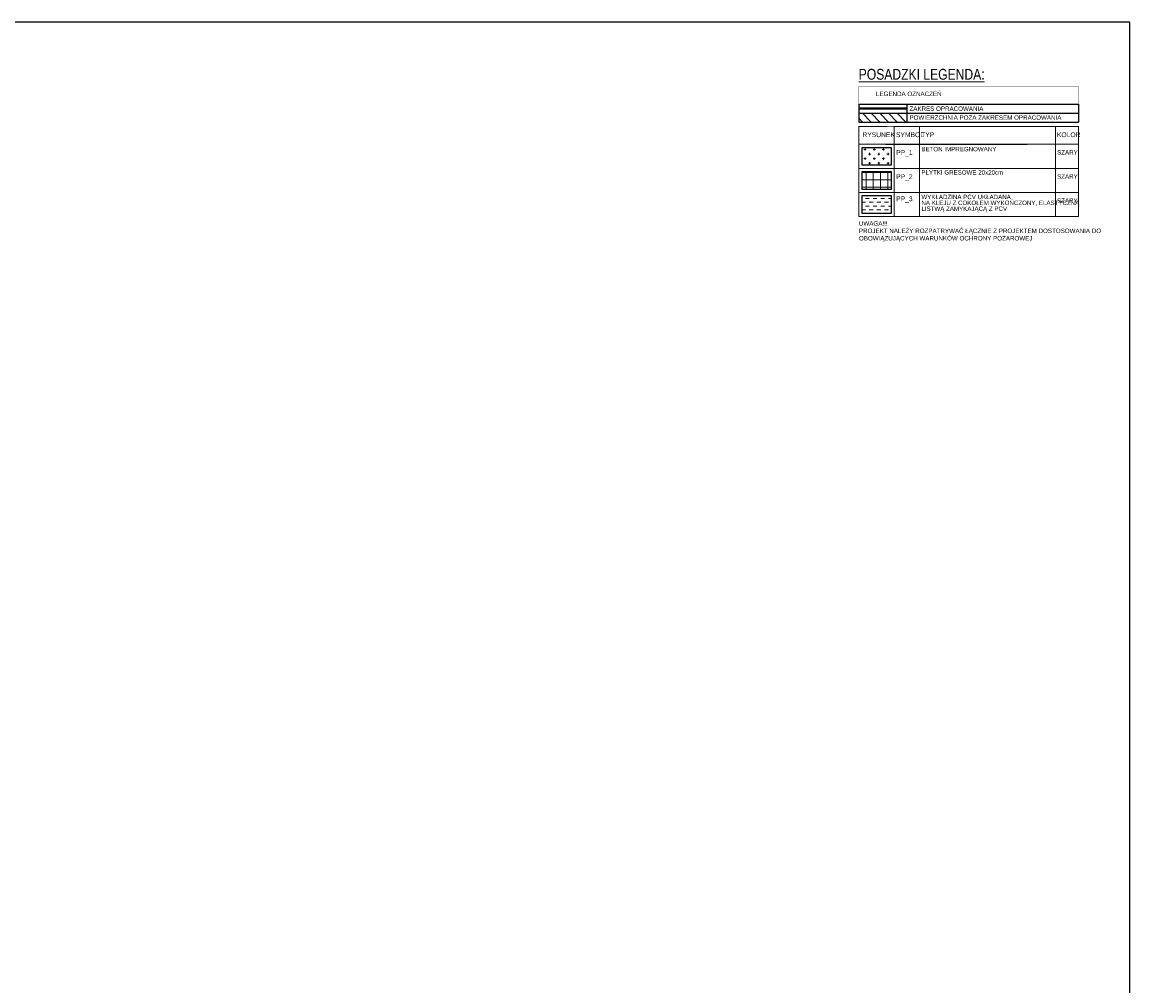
# Model space of a CAD drawing. Header units: millimetres. Extents: x 99331 to 130831, y -7610 to 25890.
# Tile 77 of 101: x 126234 to 130831, y 13390 to 17390. Entities that reach past the tile are written whole.
import ezdxf

# ---------------------------------------------------------------- set-up
doc = ezdxf.new("R2010")
doc.units = ezdxf.units.MM
doc.linetypes.add('DASHED', pattern=[0.75, 0.5, -0.25])
for name, color, linetype in [('_HSA_OPIS', 43, 'Continuous'), ('_HSA_SUFITY_OBRYS', 220, 'Continuous'), ('_HSA_ZAKRES_OPRACOWANIA', 213, 'Continuous')]:
    doc.layers.add(name, color=color, linetype=linetype)
doc.layers.add('_HSA_POMOC_GRAFICZNE', color=7, linetype='Continuous', plot=False)
doc.layers.add('_HSA_POSADZKI', color=145, linetype='Continuous', lineweight=5)
doc.layers.add('_HSA_POSADZKI_OPIS', color=43, linetype='Continuous', lineweight=5)
doc.layers.add('_HSA_ZAKRES_OPRACOWANIA_HATCH', color=31, linetype='Continuous', transparency=0.5)
doc.styles.add('ARIAL_100', font='Arial.ttf', dxfattribs={"width": 0.8, "height": 20})

msp = doc.modelspace()

# ---------------------------------------------------------------- hatches: boundary and pattern name
at = {"layer": '_HSA_POSADZKI'}
h = msp.add_hatch(dxfattribs=at)
h.set_pattern_fill('CROSS', color=256, scale=3, double=1)
h.set_pattern_definition([(0, (190439.9999999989, -54937.27797082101), (19.05, 19.05), [9.524999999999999, -28.575]), (90, (190444.7624999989, -54942.04047082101), (-19.05, 19.05), [9.524999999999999, -28.575])])
h.paths.add_polyline_path([(129720.0385710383, 16870.48064965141), (129840.2957664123, 16870.48064965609), (129840.2957664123, 16796.38629377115), (129720.0385710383, 16796.38629376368)])
at = {"layer": '_HSA_POSADZKI', "ltscale": 50}
h = msp.add_hatch(dxfattribs=at)
h.set_pattern_fill('_U', color=256, scale=30, angle=90, pattern_type=0)
h.set_pattern_definition([(90, (1096.616665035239, 4620.075757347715), (-30, 1.83697019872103e-15), [])])
h.paths.add_polyline_path([(129840.2957664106, 16696.38629376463), (129720.0385710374, 16696.38629375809), (129720.0385710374, 16770.48064964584), (129840.2957664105, 16770.48064964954)])
at = {"layer": '_HSA_POSADZKI'}
h = msp.add_hatch(dxfattribs=at)
h.set_pattern_fill('DASH', color=256, scale=5, double=1)
h.set_pattern_definition([(0, (190439.9999999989, -54937.27797082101), (15.875, 15.875), [15.875, -15.875])])
h.paths.add_polyline_path([(129720.0385710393, 16670.48064965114), (129840.2957664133, 16670.48064965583), (129840.2957664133, 16596.38629377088), (129720.0385710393, 16596.38629376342)])
at = {"layer": '_HSA_ZAKRES_OPRACOWANIA_HATCH', "linetype": 'Continuous', "lineweight": 0}
h = msp.add_hatch(dxfattribs=at)
h.set_pattern_fill('ANSI31', color=256, scale=8, angle=89.9999999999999, style=0)
h.set_pattern_definition([(134.9999999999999, (120865.8550798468, 34237.9411191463), (-17.96051224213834, -17.96051224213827), [])])
h.paths.add_polyline_path([(129907.0385710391, 17012.83887711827), (129707.0385710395, 17012.83887711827), (129707.0385710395, 16975.86590414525), (129907.0385710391, 16975.86590414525)])

# ---------------------------------------------------------------- linework, layer by layer
at = {"layer": '_HSA_OPIS'}
for p, q in [((129707.0385710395, 17049.81185009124), (130618.2957663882, 17049.81185009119)), ((129707.0385710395, 17049.81185009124), (130618.2957663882, 17049.81185009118)), ((129707.0385710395, 17049.81185009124), (129707.0385710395, 16975.86590414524)), ((129707.0385710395, 17012.83887711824), (130618.2957663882, 17012.83887711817)), ((129907.0385710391, 16975.8659041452), (129907.0385710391, 17049.8118500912)), ((130618.2957663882, 17049.81185009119), (130618.2957663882, 16975.86590414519)), ((129707.0385710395, 16975.86590414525), (130618.2957663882, 16975.86590414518))]:
    msp.add_line(p, q, dxfattribs=at)
at = {"layer": '_HSA_OPIS', "const_width": 1.848648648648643}
msp.add_lwpolyline([(129707.0385710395, 17123.75779603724), (130618.2957663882, 17123.75779603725), (130618.2957663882, 17049.81185009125), (129707.0385710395, 17049.81185009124)], close=True, dxfattribs=at)
at = {"layer": '_HSA_POMOC_GRAFICZNE'}
msp.add_lwpolyline([(115331.325484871, 9390.475910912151), (130831.325484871, 9390.475910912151), (130831.325484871, 17390.47591091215), (115331.325484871, 17390.47591091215)], close=True, dxfattribs=at)
at = {"layer": '_HSA_POSADZKI', "ltscale": 50}
for p, q in [((129706.6166650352, 16766.21483845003), (129707.038571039, 16766.21483845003)), ((129706.6166650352, 16736.21483845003), (129707.0385710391, 16736.21483845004)), ((129720.0385710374, 16766.21483845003), (129736.6166650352, 16766.21483845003)), ((129720.0385710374, 16736.21483845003), (129736.6166650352, 16736.21483845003)), ((129736.6166650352, 16766.21483845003), (129766.6166650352, 16766.21483845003)), ((129736.6166650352, 16736.21483845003), (129766.6166650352, 16736.21483845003)), ((129766.6166650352, 16766.21483845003), (129796.6166650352, 16766.21483845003)), ((129766.6166650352, 16736.21483845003), (129796.6166650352, 16736.21483845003)), ((129796.6166650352, 16766.21483845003), (129826.6166650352, 16766.21483845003)), ((129796.6166650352, 16736.21483845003), (129826.6166650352, 16736.21483845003)), ((129826.6166650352, 16766.21483845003), (129840.2957664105, 16766.21483845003)), ((129826.6166650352, 16736.21483845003), (129840.2957664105, 16736.21483845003)), ((129706.6166650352, 16706.21483845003), (129707.0385710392, 16706.21483845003)), ((129720.0385710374, 16706.21483845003), (129736.6166650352, 16706.21483845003)), ((129736.6166650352, 16706.21483845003), (129766.6166650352, 16706.21483845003)), ((129766.6166650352, 16706.21483845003), (129796.6166650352, 16706.21483845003)), ((129796.6166650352, 16706.21483845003), (129826.6166650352, 16706.21483845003)), ((129826.6166650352, 16706.21483845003), (129840.2957664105, 16706.21483845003))]:
    msp.add_line(p, q, dxfattribs=at)
at = {"layer": '_HSA_POSADZKI_OPIS'}
for p, q in [((130618.2957663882, 16957.3794176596), (129853.2957664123, 16957.37941765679)), ((129853.2957664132, 16957.37941765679), (129853.295766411, 16583.43347171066)), ((129958.2957664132, 16957.3794176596), (129958.295766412, 16583.43347171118)), ((130523.2957663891, 16957.3794176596), (130523.2957663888, 16583.43347171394)), ((130618.2957663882, 16957.3794176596), (130618.2957663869, 16583.4334717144)), ((129707.0385710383, 16883.43347171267), (129707.0385710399, 16583.43347171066)), ((129853.2957664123, 16883.43347171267), (129707.0385710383, 16883.43347171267)), ((130618.2957663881, 16883.4334717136), (129853.2957664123, 16883.43347171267)), ((130618.2957663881, 16883.4334717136), (130618.2957663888, 16583.4334717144)), ((130618.2957663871, 16783.43347171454), (129707.0385710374, 16783.43347171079)), ((129853.2957664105, 16683.43347171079), (129707.0385710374, 16683.43347171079)), ((130618.2957663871, 16683.43347171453), (129707.0385710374, 16683.43347171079)), ((130618.2957663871, 16683.43347171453), (129853.2957664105, 16683.43347171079)), ((130618.2957663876, 16583.4334717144), (129707.0385710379, 16583.43347171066)), ((129853.2957664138, 16583.43347171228), (129707.0385710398, 16583.43347171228)), ((130618.2957663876, 16583.4334717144), (129853.295766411, 16583.43347171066))]:
    msp.add_line(p, q, dxfattribs=at)
at = {"layer": '_HSA_POSADZKI_OPIS', "const_width": 4}
msp.add_lwpolyline([(130618.2957663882, 16957.37941766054), (129707.0385710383, 16957.37941765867), (129707.0385710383, 16883.43347171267), (130618.2957663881, 16883.4334717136)], close=True, dxfattribs=at)
at = {"layer": '_HSA_SUFITY_OBRYS'}
for points in [[(129720.0385710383, 16870.48064965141), (129840.2957664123, 16870.48064965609), (129840.2957664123, 16796.38629377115), (129720.0385710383, 16796.38629376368)], [(129720.0385710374, 16770.48064964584), (129840.2957664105, 16770.48064964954), (129840.2957664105, 16696.38629376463), (129720.0385710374, 16696.38629375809)], [(129720.0385710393, 16670.48064965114), (129840.2957664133, 16670.48064965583), (129840.2957664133, 16596.38629377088), (129720.0385710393, 16596.38629376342)]]:
    msp.add_lwpolyline(points, close=True, dxfattribs=at)
at = {"layer": '_HSA_ZAKRES_OPRACOWANIA', "linetype": 'DASHED', "ltscale": 60, "const_width": 10}
msp.add_lwpolyline([(129707.0385710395, 17031.79607340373), (129907.0385710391, 17031.79607340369)], dxfattribs=at)

# ---------------------------------------------------------------- texts
at = {"layer": '_HSA_OPIS', "insert": (129777.7641667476, 17102.04134605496), "char_height": 18.48648648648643, "attachment_point": 1, "line_spacing_factor": 0.85, "style": 'ARIAL_100'}
msp.add_mtext_dynamic_manual_height_columns('LEGENDA OZNACZEŃ', width=684.6149038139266, gutter_width=4500.4253601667, heights=[0], dxfattribs=at)
at = {"layer": '_HSA_OPIS', "char_height": 18.48648648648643, "attachment_point": 1, "style": 'ARIAL_100'}
for s, width, heights, insert in [('ZAKRES OPRACOWANIA', 670.2799716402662, [0], (129916.780455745, 17040.63408449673)), ('POWIERZCHNIA POZA ZAKRESEM OPRACOWANIA', 670.2799716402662, [0], (129916.780455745, 17003.66111152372)), ('UWAGA!!!\\PPROJEKT NALEŻY ROZPATRYWAĆ ŁĄCZNIE Z PROJEKTEM {\\W1;DOSTOSOWANIA DO OBOWIĄZUJĄCYCH WARUNKÓW OCHRONY POŻAROWEJ}', 970.0000000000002, [363.5694579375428], (129707.0385710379, 16564.4201631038))]:
    msp.add_mtext_dynamic_manual_height_columns(s, width=width, gutter_width=4500.4253601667, heights=heights, dxfattribs=dict(at, insert=insert))
at = {"layer": '_HSA_POSADZKI_OPIS', "insert": (131046.664304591, 17196.55453830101), "char_height": 45, "width": 1340.559943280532, "attachment_point": 3, "style": 'ARIAL_100'}
msp.add_mtext('\\pxql;{\\LPOSADZKI LEGENDA:}', dxfattribs=at)
at = {"layer": '_HSA_POSADZKI_OPIS', "char_height": 20, "attachment_point": 1, "line_spacing_factor": 0.8, "style": 'ARIAL_100'}
for s, insert, width in [('\\pxql;RYSUNEK', (129721.4209229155, 16933.2643490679), 426.7022208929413), ('\\pxql;SYMBOL', (129860.8775489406, 16933.2643490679), 426.7022208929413), ('\\pxql;TYP', (129965.1302546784, 16933.26434906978), 426.7022208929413), ('\\pxql;KOLOR', (130528.7090476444, 16933.26434907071), 426.7022208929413), ('\\pxql;{\\f@Arial Unicode MS|b0|i0|c238|p34;\\H0.91667x;BETON IMPREGNOWANY}', (129966.1955828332, 16872.71419759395), 426.7022208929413), ('\\pxql;PP_1', (129861.4687319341, 16859.18155667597), 426.7022208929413), ('\\pxql;{\\f@Arial Unicode MS|b0|i0|c238|p34;\\H0.91667x;SZARY}', (130529.554722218, 16859.14481748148), 426.7022208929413), ('\\pxql,t18;{\\f@Arial Unicode MS|b0|i0|c238|p34;\\H0.91667x;PŁYTKI GRESOWE 20x20cm }', (129966.1955828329, 16776.11157115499), 557.1001835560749), ('\\pxql;PP_2', (129861.4687319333, 16759.18155667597), 426.7022208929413), ('\\pxql;{\\f@Arial Unicode MS|b0|i0|c238|p34;\\H0.91667x;SZARY}', (130529.5547222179, 16759.14481748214), 426.7022208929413), ('\\pxql;PP_3', (129861.4687319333, 16667.2837321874), 426.7022208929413), ('\\pxql;{\\f@Arial Unicode MS|b0|i0|c238|p34;\\H0.91667x;WYKŁADZINA PCV UKŁADANA\\PNA KLEJU Z COKOŁEM WYKOŃCZONY, ELASTYCZNĄ LISTWĄ ZAMYKAJĄCĄ Z PCV }', (129966.3899742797, 16674.14190058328), 556.9057921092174), ('\\pxql;{\\f@Arial Unicode MS|b0|i0|c238|p34;\\H0.91667x;SZARY}', (130529.5547222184, 16659.14481748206), 426.7022208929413)]:
    msp.add_mtext(s, dxfattribs=dict(at, insert=insert, width=width))

doc.saveas('drawing.dxf')
